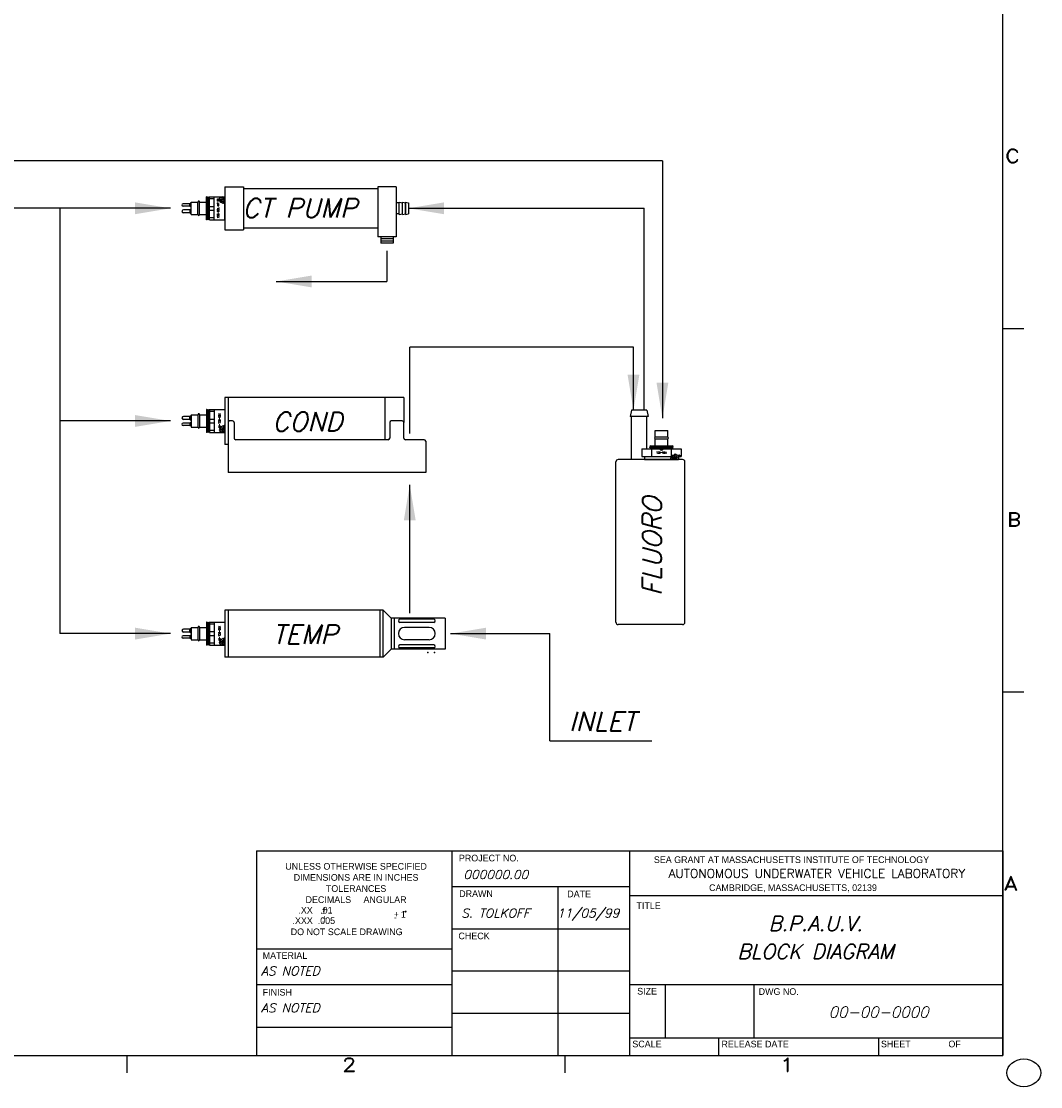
# Model space of a CAD drawing. Extents: x -181 to 162, y 84 to 272.
# Tile 67 of 85: x -31 to 10, y 181 to 224. Entities that reach past the tile are written whole.
import ezdxf
from ezdxf.enums import TextEntityAlignment as Align

# ---------------------------------------------------------------- set-up
doc = ezdxf.new("R2010")
doc.units = 0
doc.header["$LTSCALE"] = 1.5
doc.header["$MEASUREMENT"] = 0
doc.layers.get('0').update_dxf_attribs({"linetype": 'CONTINUOUS'})
for name, color, linetype in [('FUCKED_UP_WIRE_HEAD', 1, 'CONTINUOUS'), ('SENSOR_C', 132, 'CONTINUOUS'), ('SENSOR_CT_PUMP', 201, 'CONTINUOUS'), ('SENSOR_FLUORO', 122, 'CONTINUOUS'), ('SENSOR_T', 204, 'CONTINUOUS'), ('TTLBOX', 111, 'CONTINUOUS')]:
    doc.layers.add(name, color=color, linetype=linetype)
doc.styles.add('78ROM', font='ROMAND', dxfattribs={"width": 0.75, "height": 0.078})
doc.styles.add('ENGR', font='Romans', dxfattribs={"oblique": 15})
doc.styles.add('ROMAND', font='Romand', dxfattribs={"height": 0.1})

# ---------------------------------------------------------------- blocks, each defined once
blk = doc.blocks.new('BORDER')
at = {"layer": 'TTLBOX'}
for p, q in [((0, 0), (0, 15.75)), ((0, 5.25), (0.125, 5.25)), ((0, 2.625), (0.125, 2.625)), ((-20.75, 0), (0, 0)), ((-5.1875, 0), (-5.1875, -0.125)), ((-2.5938, 0), (-2.5938, -0.125))]:
    blk.add_line(p, q, dxfattribs=at)
blk.add_circle((0.125, -0.125), 0.1, dxfattribs=at)
blk.add_point((0, 5.25), dxfattribs=at)
blk.add_point((0, 5.25), dxfattribs=at)
at = {"layer": 'TTLBOX', "style": 'ROMAND'}
for s, p in [('C', (0.0573, 6.4447)), ('B', (0.0669, 3.8197)), ('A', (0.0478, 1.1947)), ('2', (-3.8704, -0.1161)), ('1', (-1.2767, -0.1161))]:
    blk.add_text(s, height=0.1, dxfattribs=at).set_placement(p, align=Align.CENTER)
blk = doc.blocks.new('BBORDER')
at = {"layer": 'TTLBOX', "xscale": 0.7619047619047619, "yscale": 0.625, "zscale": 0.7619047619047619}
blk.add_blockref('BORDER', (0, 0), dxfattribs=at)
blk = doc.blocks.new('*X2')
at = {"color": 0}
for p, q in [((2.505, 2.152), (2.583, 2.23)), ((2.52, 2.255), (2.589, 2.324)), ((2.614, 2.26), (2.709, 2.355)), ((2.702, 2.26), (2.763, 2.322)), ((2.727, 2.197), (2.855, 2.325)), ((2.769, 2.15), (2.806, 2.187))]:
    blk.add_line(p, q, dxfattribs=at)

msp = doc.modelspace()

# ---------------------------------------------------------------- linework, layer by layer
at = {"layer": 'FUCKED_UP_WIRE_HEAD'}
for p, q in [((-5.1222, 218.68248), (-80.48373, 218.68248)), ((-5.1222, 218.68248), (-5.1222, 208.23686)), ((-29.58777, 216.75466), (-83.21631, 216.75466)), ((-29.58777, 216.75466), (-29.58777, 199.48122)), ((-25.09561, 216.75466), (-29.58777, 216.75466)), ((-25.09561, 208.11794), (-29.58777, 208.11794)), ((-25.09561, 199.48122), (-29.58777, 199.48122))]:
    msp.add_line(p, q, dxfattribs=at)
at = {"layer": 'FUCKED_UP_WIRE_HEAD', "color": 150}
for p, q in [((-15.43377, 216.75466), (-5.85883, 216.75466)), ((-5.85883, 208.56169), (-5.85883, 216.75466)), ((-20.80858, 213.78194), (-16.31642, 213.78194)), ((-6.29746, 211.11674), (-15.3834, 211.11674)), ((-15.3834, 207.6059), (-15.3834, 211.11674)), ((-6.29746, 208.56169), (-6.29746, 211.11674)), ((-15.3834, 200.30868), (-15.3834, 205.51975)), ((-13.72211, 199.48122), (-9.68831, 199.48122)), ((-9.68831, 195.13238), (-9.68831, 199.48122)), ((-9.68831, 195.13238), (-5.5515, 195.13238))]:
    msp.add_line(p, q, dxfattribs=at)
at = {"layer": 'FUCKED_UP_WIRE_HEAD'}
for points in [[(-26.53561, 216.99466), (-25.09561, 216.75466), (-26.53561, 216.51466)], [(-4.8822, 209.67686), (-5.1222, 208.23686), (-5.3622, 209.67686)], [(-26.53561, 208.35794), (-25.09561, 208.11794), (-26.53561, 207.87794)], [(-26.53561, 199.72122), (-25.09561, 199.48122), (-26.53561, 199.24122)]]:
    msp.add_solid(points, dxfattribs=at)
at = {"layer": 'FUCKED_UP_WIRE_HEAD', "color": 150}
for points in [[(-13.99377, 216.99466), (-15.43377, 216.75466), (-13.99377, 216.51466)], [(-19.36858, 214.02194), (-20.80858, 213.78194), (-19.36858, 213.54194)], [(-6.05746, 210.00169), (-6.29746, 208.56169), (-6.53746, 210.00169)], [(-15.1434, 204.07975), (-15.3834, 205.51975), (-15.6234, 204.07975)], [(-12.28211, 199.72122), (-13.72211, 199.48122), (-12.28211, 199.24122)]]:
    msp.add_solid(points, dxfattribs=at)
at = {"layer": 'SENSOR_C'}
for p, q in [((-15.62477, 209.06794), (-22.88877, 209.06794)), ((-22.88877, 209.06794), (-22.88877, 207.16794)), ((-22.76377, 209.06794), (-22.76377, 207.16794)), ((-16.37477, 207.3559), (-16.37477, 209.06794)), ((-15.62477, 209.06794), (-15.62477, 208.05544)), ((-23.63877, 208.58594), (-23.63877, 207.64994)), ((-23.62966, 208.58594), (-23.63877, 208.58594)), ((-23.60752, 208.54759), (-23.62966, 208.58594)), ((-23.57627, 208.58594), (-23.59841, 208.54759)), ((-23.56716, 208.58594), (-23.57627, 208.58594)), ((-23.54502, 208.54759), (-23.56716, 208.58594)), ((-23.51377, 208.58594), (-23.53591, 208.54759)), ((-23.51377, 208.58669), (-23.51377, 207.64919)), ((-23.51377, 208.58669), (-22.88877, 208.58669)), ((-23.32627, 208.58669), (-23.32627, 207.64919)), ((-22.88877, 208.58669), (-22.88877, 207.64919)), ((-24.31377, 208.30544), (-24.57127, 208.30544)), ((-24.31377, 208.18044), (-24.57127, 208.18044)), ((-24.31377, 208.30544), (-24.29877, 208.32144)), ((-24.31377, 208.18044), (-24.31377, 208.30544)), ((-24.31377, 208.18044), (-24.29877, 208.16444)), ((-24.29877, 208.32144), (-24.26377, 208.32144)), ((-24.29877, 208.16444), (-24.29877, 208.32144)), ((-24.29877, 208.16444), (-24.26377, 208.16444)), ((-24.26377, 208.36894), (-24.26377, 207.86694)), ((-24.26377, 208.36894), (-23.98277, 208.36894)), ((-23.98277, 208.36894), (-23.98277, 207.86694)), ((-23.92277, 208.36894), (-23.92277, 207.86694)), ((-23.92277, 208.36894), (-23.63877, 208.36894)), ((-23.59841, 208.54759), (-23.60752, 208.54759)), ((-23.53591, 208.54759), (-23.54502, 208.54759)), ((-23.32627, 208.50713), (-23.51377, 208.50713)), ((-23.51377, 208.19725), (-23.32627, 208.19725)), ((-22.88877, 208.36729), (-22.88877, 207.89924)), ((-24.31377, 208.02894), (-24.58777, 208.02894)), ((-24.31377, 207.93694), (-24.58777, 207.93694)), ((-24.31377, 208.02894), (-24.29877, 208.04494)), ((-24.31377, 208.02894), (-24.31377, 207.93694)), ((-24.31377, 207.93694), (-24.29877, 207.92094)), ((-24.29877, 208.04494), (-24.29877, 207.92094)), ((-24.26377, 208.04494), (-24.29877, 208.04494)), ((-24.26377, 207.92094), (-24.29877, 207.92094)), ((-24.26377, 207.86694), (-23.98277, 207.86694)), ((-23.92277, 207.86694), (-23.63877, 207.86694)), ((-23.51377, 208.03863), (-23.32627, 208.03863)), ((-23.32627, 207.72875), (-23.51377, 207.72875)), ((-23.00277, 207.83894), (-22.88877, 207.83894)), ((-23.00277, 207.83894), (-23.00277, 207.69494)), ((-23.00277, 207.69494), (-22.89277, 207.69494)), ((-22.76377, 208.05544), (-22.76377, 206.02794)), ((-22.57627, 208.11794), (-22.70127, 208.11794)), ((-22.51377, 208.05544), (-22.51377, 207.4184)), ((-16.19687, 208.05544), (-16.19687, 207.4184)), ((-15.68727, 208.11794), (-16.13437, 208.11794)), ((-15.62477, 207.4184), (-15.62477, 208.05544)), ((-23.62966, 207.64994), (-23.63877, 207.64994)), ((-23.60752, 207.68829), (-23.62966, 207.64994)), ((-23.59841, 207.68829), (-23.60752, 207.68829)), ((-23.57627, 207.64994), (-23.59841, 207.68829)), ((-23.56716, 207.64994), (-23.57627, 207.64994)), ((-23.54502, 207.68829), (-23.56716, 207.64994)), ((-23.53591, 207.68829), (-23.54502, 207.68829)), ((-23.51377, 207.64994), (-23.53591, 207.68829)), ((-23.51377, 207.64919), (-22.88877, 207.64919)), ((-22.89277, 207.65326), (-22.89684, 207.64919)), ((-16.25937, 207.3559), (-22.45127, 207.3559)), ((-14.79627, 207.3559), (-15.56227, 207.3559)), ((-14.73377, 207.2934), (-14.73377, 206.02794)), ((-22.76377, 207.16794), (-22.88877, 207.16794)), ((-14.73377, 206.02794), (-22.76377, 206.02794))]:
    msp.add_line(p, q, dxfattribs=at)
at = {"layer": 'SENSOR_C', "color": 5}
for p, q in [((-23.63422, 208.58594), (-23.63877, 208.45512)), ((-23.57172, 208.58594), (-23.60297, 207.68829)), ((-23.60297, 208.54759), (-23.63422, 207.64994)), ((-23.54047, 208.54759), (-23.57172, 207.64994)), ((-23.51377, 208.45512), (-23.54047, 207.68829))]:
    msp.add_line(p, q, dxfattribs=at)
at = {"layer": 'SENSOR_C', "color": 7}
for p, q in [((-23.00277, 207.80842), (-23.0977, 207.71349)), ((-22.99761, 207.90197), (-23.06608, 207.8335)), ((-23.00277, 207.72003), (-23.06396, 207.65885)), ((-22.93947, 207.69494), (-22.98522, 207.64919)), ((-22.89419, 207.91701), (-22.97225, 207.83894))]:
    msp.add_line(p, q, dxfattribs=at)
at = {"layer": 'SENSOR_C', "color": 5}
msp.add_lwpolyline([(-22.88877, 207.90389), (-22.90256, 207.93728), (-22.94186, 207.90978), (-22.96937, 207.92942), (-22.99295, 207.90389), (-23.08335, 207.86658), (-23.05977, 207.82141), (-23.12068, 207.75072), (-23.0637, 207.65842), (-23.06569, 207.64919)], dxfattribs=at)
at = {"layer": 'SENSOR_C', "color": 7, "const_width": 0.0533}
msp.add_lwpolyline([(-22.92848, 207.79403, -1), (-22.92848, 207.73987, -1)], format="xyb", close=True, dxfattribs=at)
at = {"layer": 'SENSOR_C'}
for centre, radius, start, end in [((-24.57127, 208.24294), 0.0625, 90, 270), ((-23.95277, 208.37769), 0.03125, 343.739795, 196.260205), ((-24.58777, 207.98294), 0.046, 90, 270), ((-23.95277, 207.85819), 0.03125, 163.739795, 16.260205), ((-22.70127, 208.05544), 0.0625, 90, 180), ((-22.57627, 208.05544), 0.0625, 360, 90), ((-16.13437, 208.05544), 0.0625, 90, 180), ((-15.68727, 208.05544), 0.0625, 0, 90), ((-22.45127, 207.4184), 0.0625, 180, 270), ((-16.25937, 207.4184), 0.0625, 270, 0), ((-15.56227, 207.4184), 0.0625, 180, 270), ((-14.79627, 207.2934), 0.0625, 0, 90)]:
    msp.add_arc(centre, radius, start, end, dxfattribs=at)
at = {"layer": 'SENSOR_CT_PUMP'}
for p, q in [((-23.62966, 217.22266), (-23.63877, 217.22266)), ((-23.63877, 216.28666), (-23.63877, 217.22266)), ((-23.60752, 217.18431), (-23.62966, 217.22266)), ((-23.57627, 217.22266), (-23.59841, 217.18431)), ((-23.56716, 217.22266), (-23.57627, 217.22266)), ((-23.54502, 217.18431), (-23.56716, 217.22266)), ((-23.51377, 217.22266), (-23.53591, 217.18431)), ((-23.51377, 217.22341), (-22.88877, 217.22341)), ((-23.51377, 216.28591), (-23.51377, 217.22341)), ((-23.32627, 216.28591), (-23.32627, 217.22341)), ((-23.00277, 217.15256), (-23.06396, 217.21375)), ((-22.93947, 217.17766), (-22.98522, 217.22341)), ((-22.89277, 217.21934), (-22.89684, 217.22341)), ((-22.88877, 217.62966), (-22.13877, 217.62966)), ((-22.88877, 217.62966), (-22.88877, 215.87966)), ((-22.88877, 216.28591), (-22.88877, 217.22341)), ((-22.13877, 217.62966), (-22.13877, 215.87966)), ((-22.13877, 217.55466), (-16.68377, 217.55466)), ((-16.68377, 217.62966), (-16.68377, 215.59966)), ((-15.93377, 217.62966), (-16.68377, 217.62966)), ((-15.93377, 217.62966), (-15.93377, 215.59966)), ((-24.31377, 216.93566), (-24.58777, 216.93566)), ((-24.31377, 216.84366), (-24.58777, 216.84366)), ((-24.31377, 216.93566), (-24.29877, 216.95166)), ((-24.31377, 216.84366), (-24.31377, 216.93566)), ((-24.31377, 216.84366), (-24.29877, 216.82766)), ((-24.26377, 216.95166), (-24.29877, 216.95166)), ((-24.29877, 216.82766), (-24.29877, 216.95166)), ((-24.26377, 216.82766), (-24.29877, 216.82766)), ((-24.26377, 217.00566), (-23.98277, 217.00566)), ((-24.26377, 216.50366), (-24.26377, 217.00566)), ((-23.98277, 216.50366), (-23.98277, 217.00566)), ((-23.92277, 217.00566), (-23.63877, 217.00566)), ((-23.92277, 216.50366), (-23.92277, 217.00566)), ((-23.59841, 217.18431), (-23.60752, 217.18431)), ((-23.53591, 217.18431), (-23.54502, 217.18431)), ((-23.32627, 217.14385), (-23.51377, 217.14385)), ((-23.51377, 216.83397), (-23.32627, 216.83397)), ((-23.00277, 217.06418), (-23.0977, 217.15911)), ((-22.99761, 216.97063), (-23.06608, 217.0391)), ((-23.00277, 217.17766), (-22.89277, 217.17766)), ((-23.00277, 217.03366), (-23.00277, 217.17766)), ((-23.00277, 217.03366), (-22.88877, 217.03366)), ((-22.89419, 216.95559), (-22.97225, 217.03366)), ((-15.80877, 216.98262), (-15.93377, 216.98262)), ((-15.80877, 217.00466), (-15.68377, 216.98262)), ((-15.80877, 216.50466), (-15.80877, 217.00466)), ((-15.68377, 217.00466), (-15.55877, 216.98262)), ((-15.68377, 216.50466), (-15.68377, 217.00466)), ((-15.55877, 217.00466), (-15.43377, 216.98262)), ((-15.55877, 216.50466), (-15.55877, 217.00466)), ((-15.55877, 216.98262), (-15.55877, 216.5267)), ((-15.43377, 216.98262), (-15.43377, 216.5267)), ((-24.31377, 216.69216), (-24.57127, 216.69216)), ((-24.31377, 216.56716), (-24.57127, 216.56716)), ((-24.31377, 216.69216), (-24.29877, 216.70816)), ((-24.31377, 216.69216), (-24.31377, 216.56716)), ((-24.31377, 216.56716), (-24.29877, 216.55116)), ((-24.29877, 216.70816), (-24.29877, 216.55116)), ((-24.29877, 216.70816), (-24.26377, 216.70816)), ((-24.29877, 216.55116), (-24.26377, 216.55116)), ((-24.26377, 216.50366), (-23.98277, 216.50366)), ((-23.92277, 216.50366), (-23.63877, 216.50366)), ((-23.51377, 216.67535), (-23.32627, 216.67535)), ((-23.32627, 216.36547), (-23.51377, 216.36547)), ((-15.80877, 216.5267), (-15.93377, 216.5267)), ((-15.80877, 216.50466), (-15.68377, 216.5267)), ((-15.68377, 216.50466), (-15.55877, 216.5267)), ((-15.55877, 216.50466), (-15.43377, 216.5267)), ((-23.62966, 216.28666), (-23.63877, 216.28666)), ((-23.60752, 216.32501), (-23.62966, 216.28666)), ((-23.59841, 216.32501), (-23.60752, 216.32501)), ((-23.57627, 216.28666), (-23.59841, 216.32501)), ((-23.56716, 216.28666), (-23.57627, 216.28666)), ((-23.54502, 216.32501), (-23.56716, 216.28666)), ((-23.53591, 216.32501), (-23.54502, 216.32501)), ((-23.51377, 216.28666), (-23.53591, 216.32501)), ((-23.51377, 216.28591), (-22.88877, 216.28591)), ((-22.13877, 215.95466), (-16.68377, 215.95466)), ((-22.88877, 215.87966), (-22.13877, 215.87966)), ((-15.93377, 215.59966), (-16.68377, 215.59966)), ((-16.55877, 215.59966), (-16.55877, 215.333)), ((-16.05877, 215.50801), (-16.55877, 215.50801)), ((-16.05877, 215.59966), (-16.05877, 215.333)), ((-16.05877, 215.41331), (-16.55877, 215.41331)), ((-16.05877, 215.333), (-16.55877, 215.333))]:
    msp.add_line(p, q, dxfattribs=at)
at = {"layer": 'SENSOR_CT_PUMP', "color": 5}
for p, q in [((-23.60297, 216.32501), (-23.63422, 217.22266)), ((-23.54047, 216.32501), (-23.57172, 217.22266)), ((-23.57172, 216.28666), (-23.60297, 217.18431)), ((-23.51377, 216.41748), (-23.54047, 217.18431)), ((-23.63422, 216.28666), (-23.63877, 216.41748))]:
    msp.add_line(p, q, dxfattribs=at)
at = {"layer": 'SENSOR_CT_PUMP', "color": 150}
msp.add_line((-16.31642, 215.02785), (-16.31642, 213.78194), dxfattribs=at)
at = {"layer": 'SENSOR_CT_PUMP', "color": 5}
msp.add_lwpolyline([(-22.88877, 216.96871), (-22.90256, 216.93532), (-22.94186, 216.96282), (-22.96937, 216.94318), (-22.99295, 216.96871), (-23.08335, 217.00602), (-23.05977, 217.05118), (-23.12068, 217.12188), (-23.0637, 217.21418), (-23.06569, 217.22341)], dxfattribs=at)
at = {"layer": 'SENSOR_CT_PUMP', "color": 7, "const_width": 0.0533}
msp.add_lwpolyline([(-22.92848, 217.07857, 1), (-22.92848, 217.13273, 1)], format="xyb", close=True, dxfattribs=at)
at = {"layer": 'SENSOR_CT_PUMP'}
for centre, radius, start, end in [((-24.58777, 216.88966), 0.046, 90, 270), ((-23.95277, 217.01441), 0.03125, 343.739795, 196.260205), ((-24.57127, 216.62966), 0.0625, 90, 270), ((-23.95277, 216.49491), 0.03125, 163.739795, 16.260205)]:
    msp.add_arc(centre, radius, start, end, dxfattribs=at)
at = {"layer": 'SENSOR_FLUORO'}
for p, q in [((-6.38324, 208.55086), (-6.42732, 208.30086)), ((-5.70576, 208.30086), (-6.42732, 208.30086)), ((-5.74984, 208.55086), (-6.38324, 208.55086)), ((-6.38324, 206.55086), (-6.38324, 208.30086)), ((-5.74984, 208.55086), (-5.70576, 208.30086)), ((-5.74984, 206.98786), (-5.74984, 208.30086)), ((-5.41316, 207.73686), (-4.90616, 207.73686)), ((-5.41316, 207.45586), (-5.41316, 207.73686)), ((-4.90616, 207.45586), (-4.90616, 207.73686)), ((-4.90616, 207.45586), (-5.41316, 207.45586)), ((-5.41316, 207.39386), (-4.90616, 207.39386)), ((-5.41316, 207.11286), (-5.41316, 207.39386)), ((-4.90616, 207.11286), (-4.90616, 207.39386)), ((-5.95352, 206.98786), (-4.36581, 206.98786)), ((-5.95352, 206.98786), (-5.95352, 206.67586)), ((-5.62766, 207.11286), (-4.73001, 207.11286)), ((-5.55659, 206.67586), (-5.55659, 206.98786)), ((-4.76274, 206.98786), (-4.76274, 206.67586)), ((-4.36581, 206.98786), (-4.36581, 206.67586)), ((-7.00761, 199.94461), (-7.00761, 206.45711)), ((-4.30136, 206.55086), (-6.91386, 206.55086)), ((-5.95352, 206.67586), (-4.75102, 206.67586)), ((-5.84716, 206.67586), (-5.84716, 206.55086)), ((-5.84716, 206.55086), (-4.75962, 206.55086)), ((-4.75962, 206.55086), (-4.69466, 206.55086)), ((-4.69466, 206.66486), (-4.55066, 206.66486)), ((-4.69466, 206.66486), (-4.69466, 206.55086)), ((-4.69466, 206.55486), (-4.55066, 206.55486)), ((-4.55066, 206.66486), (-4.55066, 206.55486)), ((-4.55066, 206.55486), (-4.47216, 206.55486)), ((-4.47216, 206.67586), (-4.41203, 206.67586)), ((-4.47216, 206.67586), (-4.47216, 206.55486)), ((-4.41203, 206.67586), (-4.36581, 206.67586)), ((-4.20761, 199.94461), (-4.20761, 206.45711)), ((-4.30136, 199.85086), (-6.91386, 199.85086))]:
    msp.add_line(p, q, dxfattribs=at)
at = {"layer": 'SENSOR_FLUORO', "color": 5}
for p, q in [((-5.62766, 207.10831), (-5.49125, 207.11286)), ((-5.62766, 207.04581), (-4.69166, 207.07706)), ((-5.58931, 207.07706), (-4.73001, 207.10831)), ((-5.58931, 207.01456), (-4.73001, 207.04581)), ((-5.49125, 206.98786), (-4.69166, 207.01456))]:
    msp.add_line(p, q, dxfattribs=at)
at = {"layer": 'SENSOR_FLUORO'}
for points in [[(-5.62766, 206.98786), (-5.58931, 207.01), (-5.58931, 207.01911), (-5.62766, 207.04125), (-5.62766, 207.05036), (-5.58931, 207.0725), (-5.58931, 207.08161), (-5.62766, 207.10375), (-5.62766, 207.11286)], [(-4.73001, 206.98786), (-4.69166, 207.01), (-4.69166, 207.01911), (-4.73001, 207.04125), (-4.73001, 207.05036), (-4.69166, 207.0725), (-4.69166, 207.08161), (-4.73001, 207.10375), (-4.73001, 207.11286)]]:
    msp.add_lwpolyline(points, dxfattribs=at)
at = {"layer": 'SENSOR_FLUORO', "color": 7}
msp.add_lwpolyline([(-4.75962, 206.55086), (-4.793, 206.56465), (-4.76551, 206.60395), (-4.78514, 206.63146), (-4.75962, 206.65504), (-4.7223, 206.74544), (-4.67714, 206.72186), (-4.60644, 206.78278), (-4.51415, 206.72579), (-4.44149, 206.74151), (-4.40221, 206.71596), (-4.41203, 206.67586)], dxfattribs=at)
at = {"layer": 'SENSOR_FLUORO', "color": 7, "const_width": 0.05852}
msp.add_lwpolyline([(-4.6524, 206.58508, 1), (-4.59295, 206.58508, 1)], format="xyb", close=True, dxfattribs=at)
at = {"layer": 'SENSOR_FLUORO'}
for centre, radius, start, end in [((-5.41316, 207.42486), 0.031, 90, 270), ((-4.90616, 207.42486), 0.031, 270, 90), ((-5.15966, 206.98786), 0.0625, 180, 0), ((-6.91386, 206.45711), 0.09375, 90, 180), ((-4.30136, 206.45711), 0.09375, 0, 90), ((-6.91386, 199.94461), 0.09375, 180, 270), ((-4.30136, 199.94461), 0.09375, 270, 0)]:
    msp.add_arc(centre, radius, start, end, dxfattribs=at)
at = {"layer": 'SENSOR_T'}
for p, q in [((-22.88877, 200.43122), (-22.88877, 198.53122)), ((-16.46377, 200.43122), (-22.88877, 200.43122)), ((-22.76377, 200.43122), (-22.76377, 198.53122)), ((-16.58877, 198.53122), (-16.58877, 200.43122)), ((-16.46377, 198.53122), (-16.46377, 200.43122)), ((-16.13877, 200.10622), (-16.46377, 200.43122)), ((-23.63877, 199.94922), (-23.63877, 199.01322)), ((-23.62966, 199.94922), (-23.63877, 199.94922)), ((-23.60752, 199.91087), (-23.62966, 199.94922)), ((-23.59841, 199.91087), (-23.60752, 199.91087)), ((-23.57627, 199.94922), (-23.59841, 199.91087)), ((-23.56716, 199.94922), (-23.57627, 199.94922)), ((-23.54502, 199.91087), (-23.56716, 199.94922)), ((-23.53591, 199.91087), (-23.54502, 199.91087)), ((-23.51377, 199.94922), (-23.53591, 199.91087)), ((-23.51377, 199.94997), (-23.51377, 199.01247)), ((-23.51377, 199.94997), (-22.88877, 199.94997)), ((-23.32627, 199.94997), (-23.32627, 199.01247)), ((-22.88877, 199.94997), (-22.88877, 199.01247)), ((-16.13877, 200.10622), (-16.13877, 198.85622)), ((-13.93877, 200.10622), (-16.13877, 200.10622)), ((-16.01377, 200.10622), (-16.01377, 198.85622)), ((-15.84483, 200.0014), (-15.84483, 200.0014)), ((-14.40733, 200.0639), (-15.78233, 200.0639)), ((-14.40733, 199.9389), (-15.78233, 199.9389)), ((-14.34483, 200.0014), (-14.34483, 200.0014)), ((-13.93877, 200.10622), (-13.93877, 198.85622)), ((-24.31377, 199.66872), (-24.57127, 199.66872)), ((-24.31377, 199.54372), (-24.57127, 199.54372)), ((-24.31377, 199.66872), (-24.29877, 199.68472)), ((-24.31377, 199.54372), (-24.31377, 199.66872)), ((-24.31377, 199.54372), (-24.29877, 199.52772)), ((-24.29877, 199.52772), (-24.29877, 199.68472)), ((-24.29877, 199.68472), (-24.26377, 199.68472)), ((-24.29877, 199.52772), (-24.26377, 199.52772)), ((-24.26377, 199.73222), (-24.26377, 199.23022)), ((-24.26377, 199.73222), (-23.98277, 199.73222)), ((-23.98277, 199.73222), (-23.98277, 199.23022)), ((-23.92277, 199.73222), (-23.92277, 199.23022)), ((-23.92277, 199.73222), (-23.63877, 199.73222)), ((-23.32627, 199.87042), (-23.51377, 199.87042)), ((-23.51377, 199.56053), (-23.32627, 199.56053)), ((-22.88877, 199.73057), (-22.88877, 199.26252)), ((-14.59483, 199.73122), (-15.59483, 199.73122)), ((-24.31377, 199.39222), (-24.58777, 199.39222)), ((-24.31377, 199.30022), (-24.58777, 199.30022)), ((-24.31377, 199.39222), (-24.29877, 199.40822)), ((-24.31377, 199.39222), (-24.31377, 199.30022)), ((-24.31377, 199.30022), (-24.29877, 199.28422)), ((-24.29877, 199.40822), (-24.29877, 199.28422)), ((-24.26377, 199.40822), (-24.29877, 199.40822)), ((-24.26377, 199.28422), (-24.29877, 199.28422)), ((-24.26377, 199.23022), (-23.98277, 199.23022)), ((-23.92277, 199.23022), (-23.63877, 199.23022)), ((-23.60752, 199.05157), (-23.62966, 199.01322)), ((-23.59841, 199.05157), (-23.60752, 199.05157)), ((-23.57627, 199.01322), (-23.59841, 199.05157)), ((-23.54502, 199.05157), (-23.56716, 199.01322)), ((-23.53591, 199.05157), (-23.54502, 199.05157)), ((-23.51377, 199.01322), (-23.53591, 199.05157)), ((-23.51377, 199.40192), (-23.32627, 199.40192)), ((-23.32627, 199.09203), (-23.51377, 199.09203)), ((-23.00277, 199.20222), (-22.88877, 199.20222)), ((-23.00277, 199.20222), (-23.00277, 199.05822)), ((-23.00277, 199.05822), (-22.89277, 199.05822)), ((-14.59483, 199.23122), (-15.59483, 199.23122)), ((-23.62966, 199.01322), (-23.63877, 199.01322)), ((-23.56716, 199.01322), (-23.57627, 199.01322)), ((-23.51377, 199.01247), (-22.88877, 199.01247)), ((-22.89277, 199.01654), (-22.89684, 199.01247)), ((-16.13877, 198.85622), (-16.46377, 198.53122)), ((-13.93877, 198.85622), (-16.13877, 198.85622)), ((-15.84483, 198.96104), (-15.84483, 198.96104)), ((-14.40733, 199.02354), (-15.78233, 199.02354)), ((-14.40733, 198.89854), (-15.78233, 198.89854)), ((-14.34483, 198.96104), (-14.34483, 198.96104)), ((-16.46377, 198.53122), (-22.88877, 198.53122))]:
    msp.add_line(p, q, dxfattribs=at)
at = {"layer": 'SENSOR_T', "color": 5}
for p, q in [((-23.63422, 199.94922), (-23.63877, 199.8184)), ((-23.60297, 199.91087), (-23.63422, 199.01322)), ((-23.57172, 199.94922), (-23.60297, 199.05157)), ((-23.54047, 199.91087), (-23.57172, 199.01322)), ((-23.51377, 199.8184), (-23.54047, 199.05157))]:
    msp.add_line(p, q, dxfattribs=at)
at = {"layer": 'SENSOR_T', "color": 7}
for p, q in [((-23.00277, 199.1717), (-23.0977, 199.07677)), ((-22.99761, 199.26525), (-23.06608, 199.19678)), ((-23.00277, 199.08332), (-23.06396, 199.02213)), ((-22.93947, 199.05822), (-22.98522, 199.01247)), ((-22.89419, 199.28029), (-22.97225, 199.20222))]:
    msp.add_line(p, q, dxfattribs=at)
at = {"layer": 'SENSOR_T', "color": 5}
msp.add_lwpolyline([(-22.88877, 199.26717), (-22.90256, 199.30056), (-22.94186, 199.27307), (-22.96937, 199.2927), (-22.99295, 199.26717), (-23.08335, 199.22986), (-23.05977, 199.1847), (-23.12068, 199.114), (-23.0637, 199.0217), (-23.06569, 199.01247)], dxfattribs=at)
at = {"layer": 'SENSOR_T', "color": 7, "const_width": 0.0533}
msp.add_lwpolyline([(-22.92848, 199.15731, -1), (-22.92848, 199.10315, -1)], format="xyb", close=True, dxfattribs=at)
at = {"layer": 'SENSOR_T'}
for centre, radius, start, end in [((-15.78233, 200.0014), 0.0625, 90, 180), ((-15.78233, 200.0014), 0.0625, 180, 270), ((-14.40733, 200.0014), 0.0625, 0, 90), ((-14.40733, 200.0014), 0.0625, 270, 0), ((-24.57127, 199.60622), 0.0625, 90, 270), ((-23.95277, 199.74097), 0.03125, 343.739795, 196.260205), ((-15.59483, 199.48122), 0.25, 90, 270), ((-14.59483, 199.48122), 0.25, 270, 90), ((-24.58777, 199.34622), 0.046, 90, 270), ((-23.95277, 199.22147), 0.03125, 163.739795, 16.260205), ((-15.78233, 198.96104), 0.0625, 90, 180), ((-15.78233, 198.96104), 0.0625, 180, 270), ((-14.40733, 198.96104), 0.0625, 0, 90), ((-14.40733, 198.96104), 0.0625, 270, 0)]:
    msp.add_arc(centre, radius, start, end, dxfattribs=at)
for p in [(-14.64941, 198.70892), (-14.37457, 198.70826)]:
    msp.add_point(p, dxfattribs=at)
at = {"layer": 'TTLBOX'}
for p, q in [((-21.60595, 190.65788), (8.69708, 190.65788)), ((-21.60595, 190.65788), (-21.60595, 182.34619)), ((-13.66945, 190.65788), (-13.66945, 182.34619)), ((-6.45444, 190.65788), (-6.45444, 182.34619)), ((8.69708, 190.65788), (8.69708, 182.34619)), ((-13.66945, 189.21488), (-6.45444, 189.21488)), ((-9.37425, 189.21488), (-9.37425, 182.34619)), ((-6.45444, 188.8397), (8.69708, 188.8397)), ((-13.66945, 187.49771), (-6.45444, 187.49771)), ((-21.60595, 186.67519), (-13.66945, 186.67519)), ((-13.66945, 185.78053), (-6.45444, 185.78053)), ((-21.60595, 185.23219), (-13.66945, 185.23219)), ((-6.45444, 185.23219), (8.69708, 185.23219)), ((-5.01144, 185.23219), (-5.01144, 183.06769)), ((-1.40393, 185.23219), (-1.40393, 183.06769)), ((-13.66945, 184.06336), (-6.45444, 184.06336)), ((-21.60595, 183.50083), (-13.66945, 183.50083)), ((-6.45444, 183.06769), (8.69708, 183.06769)), ((-2.84694, 183.06769), (-2.84694, 182.34619)), ((3.64657, 183.06769), (3.64657, 182.34619)), ((-21.60595, 182.34619), (8.69708, 182.34619))]:
    msp.add_line(p, q, dxfattribs=at)
msp.add_circle((-15.55446, 188.18955), 0.01948, dxfattribs=at)

# ---------------------------------------------------------------- block references
at = {"layer": 'SENSOR_FLUORO'}
msp.add_blockref('*X2', (-7.27803, 204.40453), dxfattribs=at)
at = {"layer": 'TTLBOX', "xscale": 9, "yscale": 9, "zscale": 9}
msp.add_blockref('BBORDER', (8.69708, 182.34619), dxfattribs=at)

# ---------------------------------------------------------------- texts
at = {"layer": 'FUCKED_UP_WIRE_HEAD', "color": 150, "style": 'ENGR', "oblique": 15}
msp.add_text('INLET', height=0.7695, dxfattribs=at).set_placement((-8.91255, 195.52959))
at = {"layer": 'SENSOR_C', "color": 7, "style": '78ROM', "width": 0.75}
msp.add_text('XSG-BCL-HP', height=0.078, rotation=270, dxfattribs=at).set_placement((-23.10752, 208.11794), align=Align.MIDDLE)
at = {"layer": 'SENSOR_C', "style": 'ENGR', "oblique": 15}
msp.add_text('COND', height=0.7695, dxfattribs=at).set_placement((-20.96113, 207.70348))
at = {"layer": 'SENSOR_CT_PUMP', "color": 7, "style": '78ROM', "width": 0.75}
msp.add_text('XSG-BCL-HP SS', height=0.078, rotation=90, dxfattribs=at).set_placement((-23.16445, 216.75466), align=Align.MIDDLE)
at = {"layer": 'SENSOR_CT_PUMP', "style": 'ENGR', "oblique": 15}
msp.add_text('CT PUMP', height=0.7695, dxfattribs=at).set_placement((-22.18309, 216.3798))
at = {"layer": 'SENSOR_FLUORO', "style": '78ROM', "width": 0.75}
msp.add_text('VSG-BCL', height=0.078, rotation=180, dxfattribs=at).set_placement((-5.15966, 206.83186), align=Align.MIDDLE)
at = {"layer": 'SENSOR_FLUORO', "style": 'ENGR', "oblique": 15}
msp.add_text('FLUORO', height=0.7695, rotation=90, dxfattribs=at).set_placement((-5.15471, 201.01489))
at = {"layer": 'SENSOR_T', "color": 7, "style": '78ROM', "width": 0.75}
msp.add_text('XSG-BCL-HP', height=0.078, rotation=270, dxfattribs=at).set_placement((-23.10752, 199.48122), align=Align.MIDDLE)
at = {"layer": 'SENSOR_T', "style": 'ENGR', "oblique": 15}
msp.add_text('TEMP', height=0.7695, dxfattribs=at).set_placement((-20.96113, 199.06676))
at = {"layer": 'TTLBOX'}
for s, height, p in [('PROJECT NO.', 0.2705628, (-13.38755, 190.22978)), ('SEA GRANT AT MASSACHUSETTS INSTITUTE OF TECHNOLOGY', 0.2705628, (-5.46915, 190.16474)), ('CAMBRIDGE, MASSACHUSETTS, 02139', 0.2705628, (-3.2279, 189.02662)), ('DRAWN', 0.270563, (-13.37521, 188.78512)), ('+', 0.24351, (-18.9471, 188.154)), ('TITLE', 0.270563, (-6.17608, 188.29664)), ('.XXX  .005', 0.270563, (-20.14473, 187.68994)), ('+', 0.24351, (-18.9471, 187.80791)), ('-', 0.24351, (-18.9471, 188.02173)), ('+', 0.24351, (-16.02581, 187.96942)), ('-', 0.24351, (-16.02581, 187.83715)), ('1', 0.27056, (-15.74332, 187.94054)), ('DO NOT SCALE DRAWING', 0.2705628, (-20.21698, 187.23588)), ('-', 0.24351, (-18.9471, 187.67564)), ('CHECK', 0.270563, (-13.40607, 187.06882)), ('MATERIAL', 0.270563, (-21.35441, 186.27111)), ('FINISH', 0.270563, (-21.35441, 184.7802)), ('DWG NO.', 0.270563, (-1.21321, 184.80956)), ('SCALE', 0.270563, (-6.34308, 182.67914)), ('RELEASE DATE', 0.2705628, (-2.7248, 182.67643)), ('SHEET', 0.270563, (3.75392, 182.68032)), ('OF', 0.270563, (6.49259, 182.68032))]:
    msp.add_text(s, height=height, dxfattribs=at).set_placement(p)
for s, height, p in [('UNLESS OTHERWISE SPECIFIED', 0.2705628, (-17.56248, 189.89465)), ('DIMENSIONS ARE IN INCHES', 0.2705628, (-17.56248, 189.44371)), ('TOLERANCES', 0.270563, (-17.56248, 188.99277)), ('DECIMALS     ANGULAR', 0.2705628, (-17.56248, 188.54183)), ('DATE', 0.270563, (-8.50459, 188.77277)), ('.XX   .01', 0.270563, (-19.21165, 188.11261)), ('SIZE', 0.270563, (-5.74451, 184.82296))]:
    msp.add_text(s, height=height, dxfattribs=at).set_placement(p, align=Align.CENTER)
at = {"layer": 'TTLBOX', "style": 'ENGR', "oblique": 15}
for s, p in [('000000.00', (-13.20084, 189.51629)), ('S. TOLKOFF', (-13.29381, 187.94889)), ('11/05/99', (-9.40812, 187.94889)), ('AS NOTED', (-21.41983, 185.60212)), ('AS NOTED', (-21.41983, 184.10201))]:
    msp.add_text(s, height=0.36075, dxfattribs=at).set_placement(p)
at = {"layer": 'TTLBOX', "style": 'ROMAND'}
msp.add_text('AUTONOMOUS UNDERWATER VEHICLE LABORATORY', height=0.3607504, dxfattribs=at).set_placement((1.15024, 189.55986), align=Align.CENTER)
at = {"layer": 'TTLBOX', "style": 'ENGR', "oblique": 15}
for s, height, p in [('B.P.A.U.V.', 0.595238, (1.09906, 187.40875)), ('BLOCK DIAGRAM', 0.5952381, (1.09906, 186.27011)), ('00-00-0000', 0.446429, (3.6558, 183.88854))]:
    msp.add_text(s, height=height, dxfattribs=at).set_placement(p, align=Align.CENTER)

doc.saveas('drawing.dxf')
